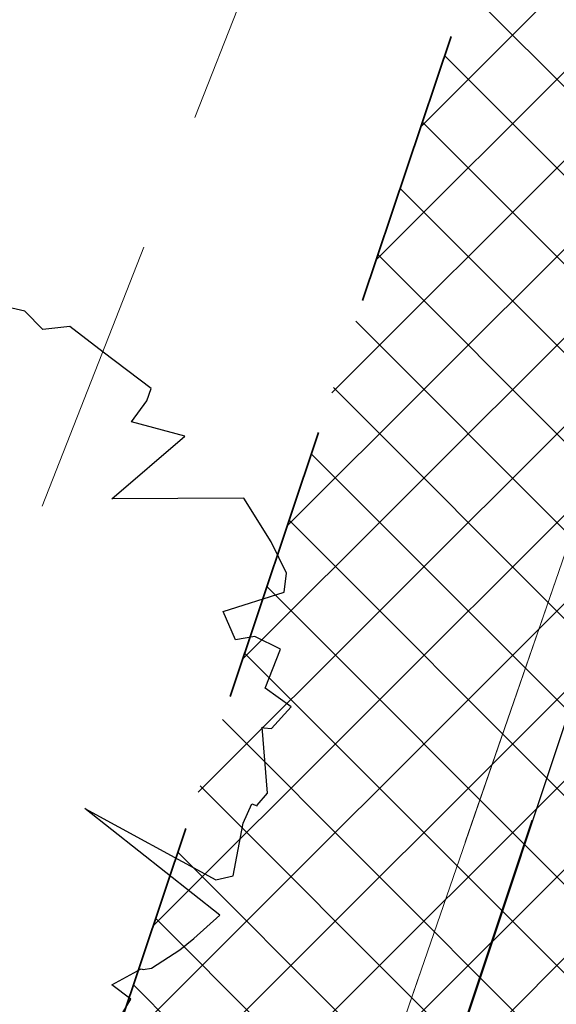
# Model space of a CAD drawing. Header units: metres. Extents: x 6599594 to 6600699, y 5687867 to 5691114.
# Tile 172 of 256: x 6599943.85 to 6599945.77, y 5688859.65 to 5688863.19. Entities that reach past the tile are written whole.
import ezdxf

# ---------------------------------------------------------------- set-up
doc = ezdxf.new("R2010")
doc.units = ezdxf.units.M
doc.header["$MEASUREMENT"] = 0
for name, pattern in [('1', [0]), ('BUG', [1.5, 1, -0.5]), ('GUK', [2, 1.5, -0.5]), ('GUZ', [1, 0.5, -0.5]), ('L_0_04', [1.5, 1, -0.5])]:
    doc.linetypes.add(name, pattern=pattern)
for name, color, linetype, lineweight in [('_kolor chodnik', 50, '1', 5), ('_kolor jezdnia', 4, '1', 0), ('_kolor pobocze', 211, '1', 5), ('_kolor zjazdy kostka', 7, '1', 5), ('_kolor ścieżka @ 1', 10, '1', 0), ('_nasadzenia', 72, 'BUG', 30), ('_obrzeze', 10, 'BUG', 35), ('Dzialki', 130, '1', 30), ('Kontury', 252, 'GUK', 9), ('OT_Komunikacja', 7, 'CONTINUOUS', 0), ('OT_ZagospodarowanieTerenu', 7, 'CONTINUOUS', 0), ('Uzytki', 252, 'GUZ', 9)]:
    doc.layers.add(name, color=color, linetype=linetype, lineweight=lineweight)
doc.layers.add('RS-drzewa projektowane', color=7, linetype='CONTINUOUS')
pattern_1 = [(45, (0, 0), (-0.1414213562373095, 0.1414213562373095), []), (135, (0, 0), (-0.1414213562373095, -0.1414213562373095), [])]

# ---------------------------------------------------------------- blocks, each defined once
blk = doc.blocks.new('d2')
at = {"layer": '_nasadzenia'}
for p, q in [((-293018.6644100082, 28216.42572959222), (-293018.855843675, 28216.46941021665)), ((-293018.5676449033, 28216.32748790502), (-293018.6644100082, 28216.42572959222)), ((-293018.4212701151, 28216.34265583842), (-293018.5676449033, 28216.32748790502)), ((-293018.2402983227, 28216.20477988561), (-293018.4212701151, 28216.34265583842)), ((-293017.9817671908, 28216.00781423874), (-293018.2402983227, 28216.20477988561)), ((-293018.0050329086, 28215.93972023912), (-293017.9817671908, 28216.00781423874)), ((-293018.0871430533, 28215.82655175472), (-293018.0050329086, 28215.93972023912)), ((-293017.7984534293, 28215.74964162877), (-293018.0871430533, 28215.82655175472)), ((-293018.1938077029, 28215.40966504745), (-293017.7984534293, 28215.74964162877)), ((-293017.4792267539, 28215.41244162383), (-293018.1938077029, 28215.40966504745)), ((-293017.3314917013, 28215.17728852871), (-293017.4792267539, 28215.41244162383)), ((-293017.2482667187, 28215.00762989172), (-293017.3314917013, 28215.17728852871)), ((-293017.262052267, 28214.90370684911), (-293017.2482667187, 28215.00762989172)), ((-293017.5911168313, 28214.7988722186), (-293017.262052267, 28214.90370684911)), ((-293017.5240193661, 28214.64558719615), (-293017.5911168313, 28214.7988722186)), ((-293017.4198706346, 28214.66431921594), (-293017.5240193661, 28214.64558719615)), ((-293017.2806340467, 28214.59501953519), (-293017.4198706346, 28214.66431921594)), ((-293017.3634804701, 28214.38433277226), (-293017.2806340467, 28214.59501953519)), ((-293017.2244893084, 28214.28252699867), (-293017.3634804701, 28214.38433277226)), ((-293017.3293743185, 28214.16627670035), (-293017.2244893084, 28214.28252699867)), ((-293017.3515251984, 28213.81535557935), (-293017.3813259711, 28214.17316373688)), ((-293017.3813259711, 28214.17316373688), (-293017.3716003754, 28214.16984078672)), ((-293017.3716003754, 28214.16984078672), (-293017.3293743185, 28214.16627670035)), ((-293017.4071456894, 28213.74987151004), (-293017.3515251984, 28213.81535557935)), ((-293017.4827541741, 28213.65378966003), (-293017.4364681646, 28213.75747156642)), ((-293017.4364681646, 28213.75747156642), (-293017.4072913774, 28213.74750271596)), ((-293018.340181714, 28213.73353405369), (-293017.6313377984, 28213.34606689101)), ((-293017.6100354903, 28213.15411214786), (-293018.340181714, 28213.73353405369)), ((-293017.5369146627, 28213.36812186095), (-293017.4827541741, 28213.65378966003)), ((-293017.6313377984, 28213.34606689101), (-293017.5369146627, 28213.36812186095)), ((-293017.7507446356, 28213.02837527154), (-293017.6100354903, 28213.15411214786)), ((-293017.8259620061, 28212.96716830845), (-293017.7507446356, 28213.02837527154)), ((-293017.9794749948, 28212.86753276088), (-293017.8259620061, 28212.96716830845)), ((-293018.1946652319, 28212.7781072), (-293018.0347503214, 28212.86469208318)), ((-293018.0347503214, 28212.86469208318), (-293018.0250247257, 28212.86136913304)), ((-293018.0250247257, 28212.86136913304), (-293017.9794749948, 28212.86753276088)), ((-293018.0912527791, 28212.69932094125), (-293018.1946652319, 28212.7781072)), ((-293018.1899812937, 28212.53751388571), (-293018.0912527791, 28212.69932094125))]:
    blk.add_line(p, q, dxfattribs=at)

msp = doc.modelspace()

# ---------------------------------------------------------------- hatches: boundary and pattern name
at = {"layer": '_kolor chodnik'}
h = msp.add_hatch(dxfattribs=at)
h.set_pattern_fill('ANSI37', color=256, scale=1.6)
h.set_pattern_definition(pattern_1)
h.paths.add_polyline_path([(6599849.938171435, 5688542.085872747), (6599852.232147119, 5688548.938742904), (6599853.573135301, 5688548.489851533), (6599853.827082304, 5688549.248475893), (6599851.793849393, 5688549.929093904), (6599849.895278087, 5688548.982823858), (6599847.823506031, 5688542.793750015)])
edge = h.paths.add_edge_path()
edge.add_line((6600018.106075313, 5689087.454911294), (6600022.42781917, 5689091.229234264))
edge.add_line((6600022.42781917, 5689091.229234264), (6600020.233254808, 5689093.742094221))
edge.add_line((6600020.233254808, 5689093.742094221), (6600017.159471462, 5689091.057656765))
edge.add_arc((6600023.275194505, 5689085.385140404), 8.34143334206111, 137.1531558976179, 148.8016577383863)
edge.add_line((6600016.140105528, 5689089.706021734), (6600018.106075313, 5689087.454911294))
h.paths.add_polyline_path([(6600038.501784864, 5689187.59229436), (6600037.906968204, 5689187.700586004), (6600037.638296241, 5689186.224843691), (6600038.240083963, 5689186.115282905)])
h.paths.add_polyline_path([(6600069.098302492, 5689360.276020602), (6600068.321239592, 5689360.413462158), (6600068.064048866, 5689358.936495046), (6600068.836639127, 5689358.799546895)])
h.paths.add_polyline_path([(6600082.393785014, 5689362.950258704), (6600082.941124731, 5689366.103121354), (6600081.481377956, 5689366.361351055), (6600080.923159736, 5689363.210828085)])
h.paths.add_polyline_path([(6600074.022236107, 5689388.065861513), (6600072.983907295, 5689388.249860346), (6600072.723374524, 5689386.772538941), (6600073.760538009, 5689386.588865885)])
h.paths.add_polyline_path([(6600105.602402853, 5689486.45426531), (6600106.738797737, 5689489.760539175), (6600105.28818975, 5689490.281952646), (6600104.132785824, 5689486.965912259)])
h.paths.add_polyline_path([(6600132.519778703, 5689678.737346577), (6600131.636986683, 5689678.922259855), (6600131.330470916, 5689677.453953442), (6600132.212256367, 5689677.269208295)])
h.paths.add_polyline_path([(6600156.649397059, 5689798.7449027), (6600156.48800471, 5689797.95886096), (6600157.450195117, 5689797.757316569), (6600157.615023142, 5689798.542205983)])
h.paths.add_polyline_path([(6600189.055358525, 5689948.643107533), (6600187.902868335, 5689948.884512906), (6600187.600024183, 5689947.417400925), (6600188.748131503, 5689947.176379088)])
edge = h.paths.add_edge_path()
edge.add_line((6600204.459383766, 5690032.969035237), (6600204.153258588, 5690031.227801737))
edge.add_arc((6600202.328347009, 5690027.299936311), 4.331100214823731, 41.853001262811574, 65.08011546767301, ccw=False)
edge.add_arc((6600032.903931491, 5690051.979071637), 174.020003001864, 352.8070218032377, 353.495463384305)
edge.add_arc((6600202.372679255, 5690027.343587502), 5.999999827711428, 55.12102442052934, 69.64815978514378)
edge = h.paths.add_edge_path()
edge.add_line((6600205.046027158, 5690040.265402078), (6600204.972740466, 5690038.483452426))
edge.add_arc((6600203.986269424, 5690044.401803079), 5.999999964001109, 279.4630688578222, 294.9140560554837)
edge.add_line((6600206.513819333, 5690038.960158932), (6600206.607027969, 5690041.030672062))
edge.add_arc((6600203.986269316, 5690044.401803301), 4.270000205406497, 284.3702444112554, 307.86193139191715, ccw=False)
edge = h.paths.add_edge_path()
edge.add_arc((6600203.547470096, 5690044.558759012), 6.446878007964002, 324.43500910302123, 356.20133685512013, ccw=False)
edge.add_arc((6600203.986269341, 5690044.401803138), 6.000000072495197, 323.2169970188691, 357.4193489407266)
h.paths.add_polyline_path([(6600208.910055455, 5690121.713696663), (6600208.146285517, 5690121.748120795), (6600207.125602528, 5690121.794124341), (6600209.971605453, 5690121.665851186)])
edge = h.paths.add_edge_path()
edge.add_line((6600238.769818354, 5690481.648294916), (6600240.338176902, 5690490.87374652))
edge.add_line((6600240.338176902, 5690490.87374652), (6600241.251295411, 5690510.829461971))
edge.add_line((6600241.251295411, 5690510.829461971), (6600239.524022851, 5690510.928942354))
edge.add_line((6600239.524022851, 5690510.928942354), (6600238.633343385, 5690491.167757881))
edge.add_line((6600238.633343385, 5690491.167757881), (6600234.579716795, 5690467.661262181))
edge.add_line((6600234.579716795, 5690467.661262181), (6600234.449796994, 5690464.966873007))
edge.add_arc((6600242.443669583, 5690464.607462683), 8.001948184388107, 177.4256737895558, 268.2543056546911)
edge.add_line((6600242.199903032, 5690456.609228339), (6600242.216657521, 5690457.359274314))
edge.add_line((6600242.216657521, 5690457.359274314), (6600242.305257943, 5690458.836738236))
edge.add_arc((6600242.444504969, 5690464.607952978), 5.772894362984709, 177.0298084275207, 268.6178439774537, ccw=False)
edge.add_line((6600236.679365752, 5690464.907083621), (6600236.951876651, 5690470.95443634))
edge.add_line((6600236.951876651, 5690470.95443634), (6600238.15078669, 5690478.210832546))
edge.add_line((6600238.15078669, 5690478.210832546), (6600238.769818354, 5690481.648294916))
h.paths.add_polyline_path([(6600238.769818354, 5690481.648294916), (6600238.15078669, 5690478.210832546), (6600239.670056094, 5690477.930590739), (6600240.266710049, 5690481.376366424)])
edge = h.paths.add_edge_path()
edge.add_line((6600223.366500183, 5690460.339976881), (6600223.278629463, 5690457.997544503))
edge.add_arc((6600220.967166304, 5690465.656339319), 7.999999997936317, 286.7940807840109, 300.2738222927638)
edge.add_line((6600225.000231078, 5690458.747331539), (6600225.240084, 5690461.623695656))
edge.add_arc((6600221.105749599, 5690465.648640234), 5.76999998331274, 293.06724424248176, 315.7681070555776, ccw=False)
edge = h.paths.add_edge_path()
edge.add_arc((6600220.025145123, 5690444.676291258), 5.770000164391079, 37.996647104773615, 59.94382588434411, ccw=False)
edge.add_line((6600224.572175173, 5690448.22839199), (6600224.817793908, 5690451.081798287))
edge.add_arc((6600220.025145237, 5690444.676291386), 7.999999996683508, 53.19588653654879, 68.15166733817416)
edge.add_line((6600223.00235276, 5690452.101669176), (6600222.91504296, 5690449.670427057))
edge = h.paths.add_edge_path()
edge.add_arc((6600221.105749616, 5690465.648640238), 7.999999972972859, 328.0222308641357, 357.0132597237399)
edge.add_line((6600229.094882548, 5690465.23180147), (6600229.218816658, 5690467.593604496))
edge.add_line((6600229.218816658, 5690467.593604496), (6600228.218919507, 5690467.645774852))
edge.add_line((6600228.218919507, 5690467.645774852), (6600227.891778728, 5690461.411918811))
h.paths.add_polyline_path([(6600200.980142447, 5690012.236744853), (6600202.317278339, 5690011.956662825), (6600202.522293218, 5690012.935421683), (6600201.182321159, 5690013.216097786)])
h.paths.add_polyline_path([(6600196.457878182, 5689983.98337835), (6600195.202332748, 5689984.246370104), (6600194.899091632, 5689982.777335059), (6600196.150355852, 5689982.515240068)])
edge = h.paths.add_edge_path()
edge.add_line((6600112.305909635, 5689517.991018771), (6600112.691041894, 5689519.807934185))
edge.add_line((6600112.691041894, 5689519.807934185), (6600113.245521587, 5689522.423769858))
edge.add_line((6600113.245521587, 5689522.423769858), (6600111.553124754, 5689522.782507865))
edge.add_line((6600111.553124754, 5689522.782507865), (6600107.405864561, 5689503.21722655))
edge.add_line((6600107.405864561, 5689503.21722655), (6600099.494506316, 5689480.361667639))
edge.add_line((6600099.494506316, 5689480.361667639), (6600099.182814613, 5689478.891218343))
edge.add_arc((6600107.008997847, 5689477.232359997), 8.000059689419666, 168.0325629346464, 257.7529108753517)
edge.add_line((6600105.311960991, 5689469.414366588), (6600105.784990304, 5689471.593619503))
edge.add_arc((6600107.008927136, 5689477.232314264), 5.769999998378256, 168.0321375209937, 257.7533362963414, ccw=False)
edge.add_line((6600101.364343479, 5689478.42879883), (6600101.647245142, 5689479.76342708))
edge.add_line((6600101.647245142, 5689479.76342708), (6600104.132785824, 5689486.965912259))
edge.add_line((6600104.132785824, 5689486.965912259), (6600105.28818975, 5689490.281952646))
edge.add_line((6600105.28818975, 5689490.281952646), (6600108.240043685, 5689498.809726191))
edge.add_line((6600108.240043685, 5689498.809726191), (6600112.305909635, 5689517.991018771))
h.paths.add_polyline_path([(6600136.009573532, 5689645.499114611), (6600138.333647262, 5689645.012304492), (6600138.661671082, 5689646.578318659), (6600134.869459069, 5689647.372651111)])
at = {"layer": '_kolor jezdnia'}
h = msp.add_hatch(dxfattribs=at)
h.set_pattern_fill('ANSI37', color=4, scale=3.5)
h.set_pattern_definition([(45, (0, 0), (-0.3093592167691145, 0.3093592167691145), []), (135, (0, 0), (-0.3093592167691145, -0.3093592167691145), [])])
edge = h.paths.add_edge_path()
edge.add_line((6599833.066047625, 5688539.933393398), (6599850.649511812, 5688527.983462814))
edge.add_arc((6599857.337592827, 5688536.653968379), 10.95025544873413, 169.5012687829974, 232.3548431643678, ccw=False)
edge.add_arc((6599858.085851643, 5688536.618142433), 11.69295282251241, 162.2507788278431, 169.9967502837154, ccw=False)
edge.add_line((6599846.949484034, 5688540.182754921), (6599847.823506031, 5688542.793750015))
edge.add_line((6599847.823506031, 5688542.793750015), (6599849.895278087, 5688548.982823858))
edge.add_line((6599849.895278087, 5688548.982823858), (6599852.434748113, 5688556.56906746))
edge.add_line((6599852.434748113, 5688556.56906746), (6599928.48625871, 5688783.760284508))
edge.add_line((6599928.48625871, 5688783.760284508), (6599931.025728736, 5688791.34652811))
edge.add_line((6599931.025728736, 5688791.34652811), (6599996.657773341, 5688987.411326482))
edge.add_line((6599996.657773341, 5688987.411326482), (6599999.197243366, 5688994.997570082))
edge.add_line((6599999.197243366, 5688994.997570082), (6600021.930100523, 5689062.908193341))
edge.add_line((6600021.930100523, 5689062.908193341), (6600017.620224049, 5689067.371531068))
edge.add_line((6600017.620224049, 5689067.371531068), (6600016.714558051, 5689064.654078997))
edge.add_line((6600016.714558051, 5689064.654078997), (6600012.423620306, 5689051.835617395))
edge.add_line((6600012.423620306, 5689051.835617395), (6600009.884150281, 5689044.249373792))
edge.add_line((6600009.884150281, 5689044.249373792), (6599977.53516164, 5688947.612159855))
edge.add_line((6599977.53516164, 5688947.612159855), (6599974.995691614, 5688940.025916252))
edge.add_line((6599974.995691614, 5688940.025916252), (6599942.096912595, 5688841.746295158))
edge.add_line((6599942.096912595, 5688841.746295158), (6599939.557442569, 5688834.160051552))
edge.add_line((6599939.557442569, 5688834.160051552), (6599882.679288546, 5688664.246042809))
edge.add_line((6599882.679288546, 5688664.246042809), (6599880.139818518, 5688656.659799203))
edge.add_line((6599880.139818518, 5688656.659799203), (6599852.46454386, 5688573.984527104))
edge.add_line((6599852.46454386, 5688573.984527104), (6599842.470137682, 5688544.127903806))
edge.add_arc((6599835.706422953, 5688546.652910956), 7.219660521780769, 248.5480913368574, 339.52856074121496, ccw=False)
h.paths.add_polyline_path([(6600044.653202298, 5689172.271628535), (6600046.276244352, 5689181.431901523), (6600047.759199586, 5689189.801539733), (6600051.0603021, 5689208.432603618), (6600052.368792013, 5689215.817578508), (6600054.808584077, 5689229.587499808), (6600056.11707399, 5689236.972474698), (6600057.346666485, 5689243.912161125), (6600058.655146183, 5689251.297078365), (6600058.831439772, 5689252.292060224), (6600060.098987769, 5689259.445963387), (6600060.139929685, 5689259.677035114), (6600061.407468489, 5689266.830886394), (6600072.329030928, 5689328.470998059), (6600073.637511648, 5689335.855921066), (6600077.337304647, 5689356.73715072), (6600078.820259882, 5689365.106788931), (6600081.142794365, 5689378.214921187), (6600082.538516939, 5689386.092227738), (6600095.187867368, 5689457.483787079), (6600091.082877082, 5689465.8405575), (6600089.043088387, 5689454.328211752), (6600087.870641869, 5689447.711051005), (6600087.560133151, 5689445.958573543), (6600086.562151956, 5689440.326076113), (6600082.433200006, 5689417.022719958), (6600080.95024477, 5689408.65308175), (6600077.202698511, 5689387.502337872), (6600075.719743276, 5689379.132699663), (6600073.469199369, 5689366.430874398), (6600071.986244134, 5689358.061236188), (6600069.98686466, 5689346.776955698), (6600068.591142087, 5689338.899649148), (6600065.559290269, 5689321.78820693), (6600064.163567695, 5689313.910900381), (6600059.719426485, 5689288.828650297), (6600058.323703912, 5689280.951343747), (6600057.563846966, 5689276.662793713), (6600056.168124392, 5689268.785487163), (6600054.804920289, 5689261.091711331), (6600053.409197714, 5689253.21440478), (6600053.264817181, 5689252.399536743), (6600051.869094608, 5689244.522230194), (6600051.183555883, 5689240.653124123), (6600049.787833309, 5689232.775817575), (6600046.593849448, 5689214.749319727), (6600045.198126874, 5689206.872013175), (6600044.41754409, 5689202.466488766), (6600042.934588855, 5689194.096850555), (6600036.429952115, 5689157.38538759), (6600034.946996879, 5689149.01574938), (6600030.579776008, 5689124.367629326), (6600027.529365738, 5689107.151445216), (6600024.895072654, 5689094.014582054), (6600030.583685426, 5689094.264316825), (6600032.945013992, 5689106.191885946), (6600043.170247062, 5689163.901990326)])
edge = h.paths.add_edge_path()
edge.add_line((6600111.106812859, 5689535.144351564), (6600111.256844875, 5689535.85214863))
edge.add_line((6600111.256844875, 5689535.85214863), (6600112.915748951, 5689543.678261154))
edge.add_line((6600112.915748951, 5689543.678261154), (6600117.304772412, 5689564.384094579))
edge.add_line((6600117.304772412, 5689564.384094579), (6600119.067357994, 5689572.699339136))
edge.add_line((6600119.067357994, 5689572.699339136), (6600120.087667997, 5689577.512794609))
edge.add_line((6600120.087667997, 5689577.512794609), (6600121.642890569, 5689584.849775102))
edge.add_line((6600121.642890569, 5689584.849775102), (6600128.436769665, 5689616.900852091))
edge.add_line((6600128.436769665, 5689616.900852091), (6600129.991992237, 5689624.237832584))
edge.add_line((6600129.991992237, 5689624.237832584), (6600132.660554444, 5689636.827148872))
edge.add_line((6600132.660554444, 5689636.827148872), (6600133.208838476, 5689639.444704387))
edge.add_line((6600133.208838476, 5689639.444704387), (6600134.848957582, 5689647.274775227))
edge.add_line((6600134.848957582, 5689647.274775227), (6600138.97649476, 5689666.979995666))
edge.add_line((6600138.97649476, 5689666.979995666), (6600140.51410642, 5689674.320687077))
edge.add_line((6600140.51410642, 5689674.320687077), (6600145.209128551, 5689696.735129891))
edge.add_line((6600145.209128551, 5689696.735129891), (6600146.746740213, 5689704.075821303))
edge.add_line((6600146.746740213, 5689704.075821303), (6600151.462308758, 5689726.588354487))
edge.add_line((6600151.462308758, 5689726.588354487), (6600152.999920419, 5689733.929045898))
edge.add_line((6600152.999920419, 5689733.929045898), (6600155.244070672, 5689744.642813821))
edge.add_line((6600155.244070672, 5689744.642813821), (6600156.781682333, 5689751.983505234))
edge.add_line((6600156.781682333, 5689751.983505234), (6600161.635515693, 5689775.156126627))
edge.add_line((6600161.635515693, 5689775.156126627), (6600163.378142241, 5689783.475576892))
edge.add_line((6600163.378142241, 5689783.475576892), (6600163.850769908, 5689785.731942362))
edge.add_line((6600163.850769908, 5689785.731942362), (6600167.028500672, 5689800.902704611))
edge.add_line((6600167.028500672, 5689800.902704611), (6600179.49088801, 5689860.399222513))
edge.add_line((6600179.49088801, 5689860.399222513), (6600181.233514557, 5689868.718672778))
edge.add_line((6600181.233514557, 5689868.718672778), (6600181.84713393, 5689871.648144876))
edge.add_line((6600181.84713393, 5689871.648144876), (6600183.384745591, 5689878.988836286))
edge.add_line((6600183.384745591, 5689878.988836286), (6600184.935818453, 5689886.393792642))
edge.add_line((6600184.935818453, 5689886.393792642), (6600186.575937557, 5689894.223863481))
edge.add_line((6600186.575937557, 5689894.223863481), (6600194.05133812, 5689929.912074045))
edge.add_line((6600194.05133812, 5689929.912074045), (6600195.691457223, 5689937.742144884))
edge.add_line((6600195.691457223, 5689937.742144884), (6600202.915799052, 5689972.231779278))
edge.add_line((6600202.915799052, 5689972.231779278), (6600204.555918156, 5689980.061850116))
edge.add_line((6600204.555918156, 5689980.061850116), (6600206.062781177, 5689987.255744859))
edge.add_line((6600206.062781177, 5689987.255744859), (6600207.702900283, 5689995.085815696))
edge.add_line((6600207.702900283, 5689995.085815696), (6600210.232559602, 5690007.162628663))
edge.add_line((6600210.232559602, 5690007.162628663), (6600211.694938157, 5690014.144150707))
edge.add_arc((6600028.177652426, 5690052.584442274), 187.5000004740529, 348.1696294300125, 357.4195276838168)
edge.add_line((6600215.487522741, 5690044.142720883), (6600208.310270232, 5690026.480446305))
edge.add_arc((6600032.903933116, 5690051.97907145), 177.2500013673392, 348.1696294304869, 351.7289130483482, ccw=False)
edge.add_line((6600206.38894146, 5690015.640182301), (6600205.966941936, 5690013.625519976))
edge.add_line((6600205.966941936, 5690013.625519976), (6600204.326822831, 5690005.795449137))
edge.add_line((6600204.326822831, 5690005.795449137), (6600197.076961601, 5689971.183982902))
edge.add_line((6600197.076961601, 5689971.183982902), (6600195.334335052, 5689962.864532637))
edge.add_line((6600195.334335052, 5689962.864532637), (6600193.44722506, 5689953.855305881))
edge.add_line((6600193.44722506, 5689953.855305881), (6600191.909227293, 5689946.512771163))
edge.add_line((6600191.909227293, 5689946.512771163), (6600185.496844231, 5689915.899498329))
edge.add_line((6600185.496844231, 5689915.899498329), (6600183.856521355, 5689908.068454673))
edge.add_line((6600183.856521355, 5689908.068454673), (6600182.066605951, 5689899.523243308))
edge.add_line((6600182.066605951, 5689899.523243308), (6600180.32407057, 5689891.204228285))
edge.add_line((6600180.32407057, 5689891.204228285), (6600174.320344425, 5689862.541919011))
edge.add_line((6600174.320344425, 5689862.541919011), (6600172.577809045, 5689854.222903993))
edge.add_line((6600172.577809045, 5689854.222903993), (6600163.663810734, 5689811.666703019))
edge.add_line((6600163.663810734, 5689811.666703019), (6600162.023782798, 5689803.837067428))
edge.add_line((6600162.023782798, 5689803.837067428), (6600160.924220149, 5689798.587659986))
edge.add_line((6600160.924220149, 5689798.587659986), (6600159.279208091, 5689790.734229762))
edge.add_line((6600159.279208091, 5689790.734229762), (6600157.107250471, 5689780.365115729))
edge.add_line((6600157.107250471, 5689780.365115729), (6600155.462238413, 5689772.511685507))
edge.add_line((6600155.462238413, 5689772.511685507), (6600153.380318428, 5689762.572418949))
edge.add_line((6600153.380318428, 5689762.572418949), (6600151.735124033, 5689754.718118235))
edge.add_line((6600151.735124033, 5689754.718118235), (6600148.586504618, 5689739.686336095))
edge.add_line((6600148.586504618, 5689739.686336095), (6600146.885007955, 5689731.563243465))
edge.add_line((6600146.885007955, 5689731.563243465), (6600141.75088822, 5689707.052510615))
edge.add_line((6600141.75088822, 5689707.052510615), (6600140.110896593, 5689699.223048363))
edge.add_line((6600140.110896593, 5689699.223048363), (6600133.483561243, 5689667.583574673))
edge.add_line((6600133.483561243, 5689667.583574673), (6600131.860394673, 5689659.834436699))
edge.add_line((6600131.860394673, 5689659.834436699), (6600131.740984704, 5689659.26436315))
edge.add_line((6600131.740984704, 5689659.26436315), (6600130.117814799, 5689651.515209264))
edge.add_line((6600130.117814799, 5689651.515209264), (6600127.27873359, 5689637.961189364))
edge.add_line((6600127.27873359, 5689637.961189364), (6600126.924568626, 5689636.290366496))
edge.add_line((6600126.924568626, 5689636.290366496), (6600125.166244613, 5689627.995226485))
edge.add_line((6600125.166244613, 5689627.995226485), (6600118.009503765, 5689594.232298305))
edge.add_line((6600118.009503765, 5689594.232298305), (6600116.25117975, 5689585.937158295))
edge.add_line((6600116.25117975, 5689585.937158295), (6600113.665314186, 5689573.737975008))
edge.add_line((6600113.665314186, 5689573.737975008), (6600111.898534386, 5689565.402943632))
edge.add_line((6600111.898534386, 5689565.402943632), (6600104.889982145, 5689532.339115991))
edge.add_line((6600104.889982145, 5689532.339115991), (6600103.22663594, 5689524.492047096))
edge.add_line((6600103.22663594, 5689524.492047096), (6600096.623876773, 5689493.342605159))
edge.add_line((6600096.623876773, 5689493.342605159), (6600094.968986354, 5689485.535427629))
edge.add_line((6600094.968986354, 5689485.535427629), (6600094.300101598, 5689482.379870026))
edge.add_line((6600094.300101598, 5689482.379870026), (6600099.182814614, 5689478.891218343))
edge.add_line((6600099.182814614, 5689478.891218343), (6600099.494506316, 5689480.361667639))
edge.add_line((6600099.494506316, 5689480.361667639), (6600111.106812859, 5689535.144351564))
edge = h.paths.add_edge_path()
edge.add_arc((6600239.213891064, 5690851.400367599), 10.00000000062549, -2.8342403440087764, 76.13703556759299, ccw=False)
edge.add_line((6600249.201658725, 5690850.905901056), (6600249.082723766, 5690848.503524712))
edge.add_line((6600249.082723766, 5690848.503524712), (6600247.016487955, 5690806.767468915))
edge.add_line((6600247.016487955, 5690806.767468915), (6600246.092398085, 5690789.152178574))
edge.add_line((6600246.092398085, 5690789.152178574), (6600233.768116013, 5690572.015170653))
edge.add_line((6600233.768116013, 5690572.015170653), (6600228.959056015, 5690465.296202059))
edge.add_line((6600228.959056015, 5690465.296202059), (6600234.588724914, 5690465.017134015))
edge.add_line((6600234.588724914, 5690465.017134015), (6600239.262540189, 5690571.767576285))
edge.add_line((6600239.262540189, 5690571.767576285), (6600252.50503885, 5690806.400146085))
edge.add_line((6600252.50503885, 5690806.400146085), (6600254.569211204, 5690848.094521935))
edge.add_arc((6600262.559425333, 5690847.6989487), 7.999999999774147, 76.13703557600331, 177.1657596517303, ccw=False)
edge.add_line((6600264.476229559, 5690855.465921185), (6600241.609896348, 5690861.109083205))
edge = h.paths.add_edge_path()
edge.add_line((6600250.031475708, 5690451.625307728), (6600250.231741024, 5690455.772579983))
edge.add_line((6600250.231741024, 5690455.772579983), (6600246.257763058, 5690456.417303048))
edge.add_line((6600246.257763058, 5690456.417303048), (6600242.171761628, 5690456.61060902))
edge.add_arc((6600242.563100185, 5690464.586983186), 7.985968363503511, 176.9123644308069, 267.1911945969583, ccw=False)
edge.add_line((6600234.588724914, 5690465.017134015), (6600228.959056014, 5690465.296202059))
edge.add_arc((6600220.965133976, 5690465.657286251), 8.002072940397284, 267.8289300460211, 357.413716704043, ccw=False)
edge.add_line((6600220.661989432, 5690457.660957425), (6600212.406915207, 5690458.119572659))
edge.add_line((6600212.406915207, 5690458.119572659), (6600208.431872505, 5690457.817501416))
edge.add_line((6600208.431872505, 5690457.817501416), (6600208.233912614, 5690454.548331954))
edge.add_line((6600208.233912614, 5690454.548331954), (6600212.129565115, 5690453.127270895))
edge.add_line((6600212.129565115, 5690453.127270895), (6600218.640548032, 5690452.76554962))
edge.add_line((6600218.640548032, 5690452.76554962), (6600216.486747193, 5690452.885205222))
edge.add_line((6600216.486747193, 5690452.885205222), (6600220.468905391, 5690452.663974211))
edge.add_arc((6600220.025145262, 5690444.676291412), 7.99999997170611, -0.3386579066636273, 86.8201700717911, ccw=False)
edge.add_line((6600228.025005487, 5690444.629006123), (6600227.803602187, 5690439.649256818))
edge.add_line((6600227.803602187, 5690439.649256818), (6600226.885525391, 5690435.936828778))
edge.add_line((6600226.885525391, 5690435.936828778), (6600225.534849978, 5690405.967249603))
edge.add_line((6600225.534849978, 5690405.967249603), (6600226.115199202, 5690402.187514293))
edge.add_line((6600226.115199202, 5690402.187514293), (6600213.445139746, 5690121.008786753))
edge.add_line((6600213.445139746, 5690121.008786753), (6600213.352800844, 5690118.960058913))
edge.add_line((6600213.352800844, 5690118.960058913), (6600209.980184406, 5690044.131649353))
edge.add_arc((6600203.98626942, 5690044.401803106), 5.999999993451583, 257.4162346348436, 357.41934921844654, ccw=False)
edge.add_line((6600202.679069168, 5690038.545931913), (6600201.589735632, 5690033.666039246))
edge.add_line((6600201.589735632, 5690033.666039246), (6600203.67987942, 5690033.199458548))
edge.add_arc((6600202.372679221, 5690027.343587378), 5.999999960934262, -8.27108729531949, 77.41623506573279, ccw=False)
edge.add_line((6600208.310270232, 5690026.480446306), (6600215.487522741, 5690044.142720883))
edge.add_line((6600215.487522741, 5690044.142720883), (6600216.199687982, 5690059.9446614))
edge.add_line((6600216.199687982, 5690059.9446614), (6600216.537356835, 5690067.437056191))
edge.add_line((6600216.537356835, 5690067.437056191), (6600223.893528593, 5690230.66011469))
edge.add_line((6600223.893528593, 5690230.66011469), (6600224.231197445, 5690238.152509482))
edge.add_line((6600224.231197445, 5690238.152509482), (6600233.507835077, 5690443.987992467))
edge.add_arc((6600241.499722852, 5690443.627812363), 7.999999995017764, 87.29208981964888, 177.4195277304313, ccw=False)
edge.add_line((6600241.877677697, 5690451.618879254), (6600246.021541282, 5690451.422886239))
edge.add_line((6600246.021541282, 5690451.422886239), (6600246.427694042, 5690451.44338883))
edge.add_line((6600246.427694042, 5690451.44338883), (6600246.79397003, 5690451.461878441))
edge.add_line((6600246.79397003, 5690451.461878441), (6600250.031475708, 5690451.625307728))
edge = h.paths.add_edge_path()
edge.add_line((6600007.33756506, 5689086.20374581), (6600006.980466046, 5689080.740822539))
edge.add_line((6600006.980466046, 5689080.740822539), (6600007.229745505, 5689080.720859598))
edge.add_line((6600007.229745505, 5689080.720859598), (6600008.093335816, 5689080.601653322))
edge.add_line((6600008.093335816, 5689080.601653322), (6600008.702681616, 5689080.53831051))
edge.add_arc((6600008.140193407, 5689070.554142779), 9.999999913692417, -18.557800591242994, 86.77547804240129, ccw=False)
edge.add_line((6600017.620224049, 5689067.371531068), (6600021.930100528, 5689062.908193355))
edge.add_arc((6599734.83819726, 5689159.011261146), 302.7499967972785, 341.4922000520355, 343.8640860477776)
edge.add_arc((6600034.895369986, 5689072.315877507), 9.581213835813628, 98.63328270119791, 164.5273290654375, ccw=False)
edge.add_line((6600033.457137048, 5689081.788529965), (6600033.832640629, 5689081.798737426))
edge.add_line((6600033.832640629, 5689081.798737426), (6600034.422462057, 5689082.05700874))
edge.add_line((6600034.422462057, 5689082.05700874), (6600036.833623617, 5689082.139040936))
edge.add_line((6600036.833623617, 5689082.139040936), (6600036.730225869, 5689087.148851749))
edge.add_line((6600036.730225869, 5689087.148851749), (6600036.579860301, 5689087.134303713))
edge.add_arc((6600036.479565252, 5689093.136286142), 6.002820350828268, 169.1687651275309, 270.9573417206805, ccw=False)
edge.add_line((6600030.583685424, 5689094.264316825), (6600024.895072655, 5689094.014582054))
edge.add_arc((6600015.200558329, 5689096.162123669), 9.929528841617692, 271.0943432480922, 347.5094668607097, ccw=False)
edge.add_arc((6600014.909438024, 5689089.646776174), 3.446070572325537, 264.4236009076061, 278.0194998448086, ccw=False)
edge.add_line((6600014.574573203, 5689086.217014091), (6600014.299554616, 5689086.232508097))
edge.add_line((6600014.299554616, 5689086.232508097), (6600010.474232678, 5689086.448019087))
edge.add_line((6600010.474232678, 5689086.448019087), (6600007.33756506, 5689086.20374581))
edge = h.paths.add_edge_path()
edge.add_line((6600105.490725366, 5689463.953528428), (6600106.927559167, 5689464.047234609))
edge.add_line((6600106.927559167, 5689464.047234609), (6600107.835, 5689468.66))
edge.add_line((6600107.835, 5689468.66), (6600105.311960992, 5689469.414366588))
edge.add_arc((6600107.008997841, 5689477.232359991), 8.000059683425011, 168.0325628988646, 257.75291091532, ccw=False)
edge.add_line((6600099.182814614, 5689478.891218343), (6600094.300101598, 5689482.379870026))
edge.add_arc((6600586.245114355, 5689378.104238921), 502.8750369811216, 168.032376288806, 169.9522165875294)
edge.add_line((6600091.082877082, 5689465.8405575), (6600095.187867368, 5689457.483787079))
edge.add_arc((6600103.065173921, 5689456.088064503), 8.000000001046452, 77.7533362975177, 169.9524553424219, ccw=False)
edge.add_line((6600104.762140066, 5689463.906012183), (6600105.490725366, 5689463.953528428))
at = {"layer": '_kolor pobocze'}
h = msp.add_hatch(dxfattribs=at)
h.set_pattern_fill('ANSI37', color=256, scale=1.6)
h.set_pattern_definition(pattern_1)
edge = h.paths.add_edge_path()
edge.add_line((6600035.926965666, 5689101.569442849), (6600036.046865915, 5689102.311543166))
edge.add_arc((6600058.171848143, 5689233.778275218), 133.3154772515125, 259.4578941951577, 260.4470163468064, ccw=False)
edge.add_line((6600033.780707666, 5689102.713067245), (6600032.142559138, 5689101.847662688))
edge.add_arc((6599734.838175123, 5689159.011266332), 302.7500195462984, 347.6801154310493, 349.11639019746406, ccw=False)
edge.add_arc((6600036.478170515, 5689093.133441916), 6.000000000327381, 167.68011541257, 271.5571101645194)
edge.add_line((6600036.64121064, 5689087.1356575), (6600036.730491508, 5689087.137804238))
edge.add_line((6600036.730491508, 5689087.137804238), (6600036.712463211, 5689087.887583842))
edge.add_line((6600036.712463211, 5689087.887583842), (6600036.559840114, 5689087.884077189))
edge.add_arc((6600036.482532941, 5689093.14290691), 5.259397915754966, 170.6455005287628, 270.8422131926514, ccw=False)
edge.add_arc((6600545.796425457, 5688991.216220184), 524.6691769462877, 167.9170060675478, 168.7028219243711, ccw=False)
edge.add_line((6600032.751078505, 5689101.044345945), (6600034.011432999, 5689101.917298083))
edge.add_line((6600034.011432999, 5689101.917298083), (6600035.926965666, 5689101.569442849))
edge = h.paths.add_edge_path()
edge.add_line((6600002.828843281, 5688994.032881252), (6600003.066918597, 5688994.74409159))
edge.add_line((6600003.066918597, 5688994.74409159), (6600001.227880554, 5688995.359703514))
edge.add_line((6600001.227880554, 5688995.359703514), (6600000.55876659, 5688996.702196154))
edge.add_line((6600000.55876659, 5688996.702196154), (6600022.641310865, 5689062.67011804))
edge.add_arc((6599734.838193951, 5689159.011262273), 303.5000002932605, 341.4922000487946, 343.8640860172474)
edge.add_arc((6600035.267451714, 5689072.092773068), 9.250000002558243, 91.55711016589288, 163.8640860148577, ccw=False)
edge.add_line((6600035.016098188, 5689081.339357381), (6600036.868703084, 5689081.389717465))
edge.add_line((6600036.868703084, 5689081.389717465), (6600036.850674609, 5689082.139504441))
edge.add_line((6600036.850674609, 5689082.139504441), (6600034.99571817, 5689082.089080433))
edge.add_arc((6600035.267451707, 5689072.092773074), 9.999999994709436, 91.55711014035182, 163.8640860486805)
edge.add_arc((6599734.838192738, 5689159.011262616), 302.7500015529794, 341.4922000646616, 343.8640860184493, ccw=False)
edge.add_line((6600021.930100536, 5689062.908193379), (6599999.748942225, 5688996.645678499))
edge.add_line((6599999.748942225, 5688996.645678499), (6600000.695212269, 5688994.747107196))
edge.add_line((6600000.695212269, 5688994.747107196), (6600002.828843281, 5688994.032881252))
h.paths.add_polyline_path([(6599971.7492186, 5688907.297112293), (6599971.084233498, 5688908.631320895), (6599997.822068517, 5688988.526766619), (6599999.164561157, 5688989.195880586), (6600001.003599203, 5688988.580268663), (6600001.241674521, 5688989.291479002), (6599999.108043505, 5688990.005704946), (6599997.209472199, 5688989.059434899), (6599970.270280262, 5688908.583087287), (6599971.216550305, 5688906.684515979), (6599973.350181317, 5688905.970290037), (6599973.588256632, 5688906.681500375)])
h.paths.add_polyline_path([(6599932.504667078, 5688790.060553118), (6599931.835553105, 5688791.403045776), (6599968.343406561, 5688900.4641754), (6599969.685899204, 5688901.133289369), (6599971.524937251, 5688900.517677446), (6599971.763012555, 5688901.228887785), (6599969.629381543, 5688901.94311373), (6599967.730810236, 5688900.996843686), (6599931.025728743, 5688791.34652811), (6599931.971998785, 5688789.447956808), (6599934.105629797, 5688788.73373086), (6599934.343705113, 5688789.4449412)])
at = {"layer": '_kolor zjazdy kostka'}
h = msp.add_hatch(dxfattribs=at)
h.set_pattern_fill('ANSI37', color=256, scale=1.6)
h.set_pattern_definition(pattern_1)
h.paths.add_polyline_path([(6600244.137440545, 5690813.934732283), (6600242.369522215, 5690814.022127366), (6600242.097568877, 5690808.528921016), (6600243.865482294, 5690808.441426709)])
h.paths.add_polyline_path([(6600247.012128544, 5690806.679412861), (6600247.442736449, 5690815.377295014), (6600247.393289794, 5690814.378518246), (6600247.113277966, 5690808.722537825)])
h.paths.add_polyline_path([(6600242.297085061, 5690788.088808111), (6600240.958726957, 5690788.155683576), (6600240.648818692, 5690782.664569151), (6600241.987258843, 5690782.599147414)])
h.paths.add_polyline_path([(6600245.558275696, 5690780.919298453), (6600246.037231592, 5690789.405686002), (6600244.985820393, 5690788.453468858), (6600244.612601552, 5690781.981345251)])
h.paths.add_polyline_path([(6600241.348405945, 5690723.711515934), (6600242.272017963, 5690722.691689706), (6600242.749709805, 5690731.155680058), (6600241.698138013, 5690730.203317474), (6600241.472690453, 5690726.27550499)])
h.paths.add_polyline_path([(6600225.772794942, 5690394.589141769), (6600224.731429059, 5690393.637598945), (6600224.461246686, 5690387.644646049), (6600225.412923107, 5690386.603142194)])
h.paths.add_polyline_path([(6600223.012390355, 5690333.280720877), (6600223.372595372, 5690341.272607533), (6600222.32835346, 5690340.318436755), (6600222.058239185, 5690334.324941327)])
h.paths.add_polyline_path([(6600215.496388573, 5690166.390602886), (6600215.856593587, 5690174.382489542), (6600214.812834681, 5690173.428760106), (6600214.542018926, 5690167.435062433)])
h.paths.add_polyline_path([(6600212.446537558, 5690121.053392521), (6600213.399499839, 5690120.010473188), (6600213.788744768, 5690128.503024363), (6600212.745135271, 5690127.54943145)])
h.paths.add_polyline_path([(6600209.977420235, 5690121.665589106), (6600210.225142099, 5690127.162117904), (6600207.346107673, 5690127.291879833), (6600207.119593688, 5690121.794395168)])
h.paths.add_polyline_path([(6600207.950178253, 5690070.725854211), (6600204.880846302, 5690070.828947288), (6600204.643784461, 5690065.333808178), (6600207.702521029, 5690065.204598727)])
h.paths.add_polyline_path([(6600200.981479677, 5690012.236464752), (6600199.969248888, 5690007.339980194), (6600201.282587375, 5690007.064882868), (6600202.31726072, 5690011.956666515)])
h.paths.add_polyline_path([(6600193.613960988, 5689970.406358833), (6600192.398010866, 5689970.660657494), (6600191.286205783, 5689965.274578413), (6600192.486379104, 5689965.023185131)])
h.paths.add_polyline_path([(6600189.061271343, 5689948.671423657), (6600189.98413328, 5689953.050774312), (6600188.818902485, 5689953.32186217), (6600187.908781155, 5689948.91282903)])
h.paths.add_polyline_path([(6600180.976201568, 5689915.317449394), (6600179.952861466, 5689910.421322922), (6600181.008474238, 5689910.200199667), (6600182.033843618, 5689915.09540201)])
h.paths.add_polyline_path([(6600176.508279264, 5689893.538690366), (6600177.476023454, 5689893.335973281), (6600178.603605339, 5689898.719146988), (6600177.636002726, 5689898.922290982)])
h.paths.add_polyline_path([(6600179.28182965, 5689859.401159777), (6600180.522246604, 5689860.211927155), (6600181.057490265, 5689860.561775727), (6600183.598022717, 5689860.029600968), (6600184.726606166, 5689865.412570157), (6600182.186324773, 5689865.943033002), (6600181.604764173, 5689866.832779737), (6600181.024456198, 5689867.720610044)])
h.paths.add_polyline_path([(6600160.200810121, 5689810.862606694), (6600159.232772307, 5689811.065842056), (6600158.207991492, 5689806.171529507), (6600159.175735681, 5689805.968812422)])
h.paths.add_polyline_path([(6600156.49391753, 5689797.987177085), (6600155.463416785, 5689793.068691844), (6600156.431160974, 5689792.865974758), (6600157.461419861, 5689797.784520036)])
edge = h.paths.add_edge_path()
edge.add_arc((6600173.111981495, 5689800.679690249), 5.999999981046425, 204.673115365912, 239.5411154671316, ccw=False)
edge.add_arc((6600173.162096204, 5689800.685330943), 6.047914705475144, 168.3203586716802, 204.5234866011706, ccw=False)
edge.add_line((6600167.239404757, 5689801.9096668), (6600163.651667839, 5689784.781499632))
edge.add_arc((6600169.524220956, 5689783.551410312), 5.999999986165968, 139.2146049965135, 168.1696294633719, ccw=False)
edge.add_arc((6600169.524220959, 5689783.551410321), 5.999999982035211, 96.80962310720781, 139.2146050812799, ccw=False)
edge.add_line((6600168.812796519, 5689789.509083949), (6600170.070461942, 5689795.507731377))
h.paths.add_polyline_path([(6600163.526364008, 5689776.866746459), (6600166.051243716, 5689776.337874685), (6600167.179826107, 5689781.720838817), (6600164.653945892, 5689782.249920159), (6600163.941148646, 5689783.340449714), (6600163.493329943, 5689784.025580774), (6600161.750703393, 5689775.706130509), (6600162.438017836, 5689776.155376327)])
h.paths.add_polyline_path([(6600152.614191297, 5689774.643430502), (6600153.639138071, 5689779.536616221), (6600152.646757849, 5689779.744928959), (6600151.646447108, 5689774.846147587)])
h.paths.add_polyline_path([(6600150.121074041, 5689767.466820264), (6600148.177624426, 5689758.16795459), (6600149.115997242, 5689757.971390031), (6600151.066362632, 5689767.268392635)])
h.paths.add_polyline_path([(6600142.970741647, 5689739.332500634), (6600141.888449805, 5689734.142420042), (6600144.036614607, 5689733.695518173), (6600145.123068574, 5689738.882330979)])
h.paths.add_polyline_path([(6600136.256357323, 5689701.052153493), (6600137.154085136, 5689700.864096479), (6600138.287960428, 5689706.274871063), (6600137.386492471, 5689706.464182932)])
h.paths.add_polyline_path([(6600130.081494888, 5689667.099389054), (6600129.212847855, 5689667.281639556), (6600128.083282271, 5689661.898895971), (6600128.953953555, 5689661.716447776)])
h.paths.add_polyline_path([(6600128.397394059, 5689659.030340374), (6600127.554144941, 5689659.207226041), (6600126.49340855, 5689653.810049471), (6600127.269860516, 5689653.647397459)])
h.paths.add_polyline_path([(6600134.990411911, 5689640.633636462), (6600137.30714639, 5689640.148363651), (6600138.339560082, 5689645.040620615), (6600136.015486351, 5689645.500958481), (6600135.435178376, 5689646.388788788), (6600134.8548704, 5689647.276619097), (6600133.214751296, 5689639.446548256), (6600134.102581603, 5689640.026856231)])
h.paths.add_polyline_path([(6600122.164164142, 5689634.294831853), (6600121.024067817, 5689628.914244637), (6600122.015114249, 5689628.705875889), (6600123.155614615, 5689634.086346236)])
h.paths.add_polyline_path([(6600114.54207576, 5689593.450769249), (6600113.493359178, 5689593.398339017), (6600112.364315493, 5689588.045694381), (6600113.29076438, 5689587.54753241)])
h.paths.add_polyline_path([(6600110.194543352, 5689572.941097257), (6600109.20781945, 5689573.148880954), (6600108.067717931, 5689567.768269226), (6600109.05014319, 5689567.535215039)])
h.paths.add_polyline_path([(6600119.083213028, 5689565.540446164), (6600119.089125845, 5689565.542290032), (6600121.462438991, 5689565.065690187), (6600122.598093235, 5689570.447168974), (6600120.229622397, 5689570.949214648), (6600119.651446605, 5689571.8119627), (6600119.073270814, 5689572.727655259), (6600117.310757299, 5689564.412754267)])
h.paths.add_polyline_path([(6600101.698666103, 5689532.937884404), (6600100.730666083, 5689533.141679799), (6600099.694214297, 5689528.250234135), (6600100.669121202, 5689528.045267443)])
h.paths.add_polyline_path([(6600094.064021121, 5689496.827028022), (6600093.080194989, 5689497.033910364), (6600092.036590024, 5689492.143967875), (6600093.038865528, 5689491.933250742)])
h.paths.add_polyline_path([(6600083.709836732, 5689453.74980843), (6600082.738586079, 5689448.336231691), (6600084.647281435, 5689448.027407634), (6600085.606840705, 5689453.416583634)])
h.paths.add_polyline_path([(6600084.434394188, 5689446.82589514), (6600083.348896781, 5689447.018140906), (6600082.567374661, 5689442.58660872), (6600083.649300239, 5689442.394910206)])
h.paths.add_polyline_path([(6600078.04194071, 5689410.721110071), (6600078.996952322, 5689416.137564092), (6600078.054833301, 5689416.304853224), (6600077.111232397, 5689410.886043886)])
h.paths.add_polyline_path([(6600072.911565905, 5689386.768652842), (6600071.960466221, 5689381.312635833), (6600072.800073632, 5689381.16322159), (6600073.766450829, 5689386.590709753)])
h.paths.add_polyline_path([(6600082.887400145, 5689379.432062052), (6600085.278102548, 5689379.03494316), (6600086.160383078, 5689383.956496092), (6600083.759726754, 5689384.355378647), (6600083.152078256, 5689385.224725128), (6600082.544429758, 5689386.094071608), (6600081.148707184, 5689378.216765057), (6600082.018053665, 5689378.824413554)])
h.paths.add_polyline_path([(6600080.731401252, 5689363.247695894), (6600080.041469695, 5689363.369939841), (6600079.433821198, 5689364.239286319), (6600078.8261727, 5689365.1086328), (6600077.343217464, 5689356.73899459), (6600078.212563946, 5689357.346643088), (6600079.081910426, 5689357.954291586), (6600081.429189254, 5689357.564866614), (6600082.388748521, 5689362.980514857)])
h.paths.add_polyline_path([(6600069.104215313, 5689360.304336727), (6600070.063917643, 5689365.720487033), (6600069.2708267, 5689365.861009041), (6600068.327152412, 5689360.441778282)])
h.paths.add_polyline_path([(6600066.550616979, 5689345.891799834), (6600065.546169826, 5689346.069805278), (6600064.677796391, 5689341.145792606), (6600065.678290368, 5689340.968483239)])
h.paths.add_polyline_path([(6600061.138656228, 5689321.077501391), (6600060.270282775, 5689316.15348863), (6600061.250715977, 5689315.979734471), (6600062.127590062, 5689320.902245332)])
h.paths.add_polyline_path([(6600055.325252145, 5689288.11325564), (6600054.456878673, 5689283.189242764), (6600055.410852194, 5689283.020177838), (6600056.283178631, 5689287.917022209)])
h.paths.add_polyline_path([(6600048.045675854, 5689182.819289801), (6600050.371939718, 5689182.407116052), (6600051.31444535, 5689187.67761207), (6600048.980409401, 5689188.064690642), (6600048.372760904, 5689188.934037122), (6600047.765112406, 5689189.803383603), (6600046.306982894, 5689181.603992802), (6600046.972918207, 5689182.069462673)])
h.paths.add_polyline_path([(6600040.943690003, 5689201.374141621), (6600039.339175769, 5689201.66987967), (6600038.429882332, 5689196.244216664), (6600039.984130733, 5689195.958493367)])
h.paths.add_polyline_path([(6600032.993704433, 5689156.473759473), (6600032.278185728, 5689156.600537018), (6600031.299242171, 5689151.188930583), (6600032.034145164, 5689151.058111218)])
h.paths.add_polyline_path([(6600026.309179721, 5689123.603833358), (6600025.417362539, 5689118.683970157), (6600026.271201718, 5689118.532684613), (6600027.143528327, 5689123.456001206)])
h.paths.add_polyline_path([(6600013.302986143, 5689054.462576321), (6600015.842456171, 5689062.048819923), (6600014.576741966, 5689061.417973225), (6600012.672139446, 5689055.728290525)])
h.paths.add_polyline_path([(6599974.547216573, 5688938.686171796), (6599977.086686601, 5688946.272415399), (6599975.820972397, 5688945.641568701), (6599973.916369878, 5688939.951886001)])
h.paths.add_polyline_path([(6599942.102825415, 5688841.748139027), (6599940.837111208, 5688841.117292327), (6599938.932508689, 5688835.427609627), (6599939.563355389, 5688834.161895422)])
h.paths.add_polyline_path([(6599882.685201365, 5688664.247886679), (6599881.419487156, 5688663.617039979), (6599879.514884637, 5688657.927357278), (6599880.145731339, 5688656.661643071)])
h.paths.add_polyline_path([(6599851.799762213, 5688549.930937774), (6599853.832995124, 5688549.250319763), (6599855.42016389, 5688553.991722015), (6599853.386930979, 5688554.672340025), (6599852.913795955, 5688555.621625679), (6599852.440660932, 5688556.570911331), (6599849.901190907, 5688548.984667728)])
h.paths.add_polyline_path([(6600233.581687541, 5690586.458647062), (6600234.520016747, 5690585.337735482), (6600234.976631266, 5690593.428266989), (6600233.922640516, 5690592.499827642)])
h.paths.add_polyline_path([(6600231.72837122, 5690526.750719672), (6600230.676277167, 5690525.793817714), (6600230.420013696, 5690519.782861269), (6600231.363586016, 5690518.655686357)])
h.paths.add_polyline_path([(6600237.577122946, 5690639.505119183), (6600236.516490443, 5690638.540451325), (6600236.176926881, 5690632.541599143), (6600237.1204992, 5690631.41442423)])
h.paths.add_polyline_path([(6600238.927801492, 5690681.139540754), (6600239.8637879, 5690680.021427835), (6600240.320411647, 5690688.112122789), (6600239.268317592, 5690687.155220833)])
h.paths.add_polyline_path([(6600218.12228406, 5690224.814875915), (6600217.079933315, 5690223.86243318), (6600216.809648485, 5690217.865326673), (6600217.762143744, 5690216.822918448)])
h.paths.add_polyline_path([(6600219.363739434, 5690274.535639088), (6600220.31588625, 5690273.493612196), (6600220.675810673, 5690281.480778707), (6600219.633750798, 5690280.528598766)])
h.paths.add_polyline_path([(6600168.759867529, 5689856.554734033), (6600169.729143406, 5689856.3516961), (6600170.857343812, 5689861.737822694), (6600169.889741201, 5689861.940966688)])
h.paths.add_polyline_path([(6600168.841833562, 5689852.115601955), (6600167.871405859, 5689852.319339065), (6600166.844894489, 5689847.425845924), (6600167.816759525, 5689847.221809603)])
at = {"layer": '_kolor ścieżka @ 1'}
h = msp.add_hatch(dxfattribs=at)
h.set_pattern_fill('ANSI37', color=10, scale=1.8)
h.set_pattern_definition([(45, (0, 0), (-0.1590990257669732, 0.1590990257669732), []), (135, (0, 0), (-0.1590990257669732, -0.1590990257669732), [])])
edge = h.paths.add_edge_path()
edge.add_line((6599877.145262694, 5688659.244027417), (6599854.614951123, 5688591.938475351))
edge.add_line((6599854.614951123, 5688591.938475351), (6599854.214414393, 5688589.387325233))
edge.add_line((6599854.214414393, 5688589.387325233), (6599839.435327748, 5688545.233719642))
edge.add_arc((6599834.523035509, 5688547.748213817), 5.518450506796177, 246.51508714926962, 332.8930934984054, ccw=False)
edge.add_line((6599832.323891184, 5688542.686883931), (6599836.925902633, 5688539.594394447))
edge.add_arc((6599835.881373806, 5688546.52869976), 7.012533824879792, 278.5661808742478, 339.9794081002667)
edge.add_line((6599842.470137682, 5688544.127903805), (6599857.359687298, 5688588.607952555))
edge.add_line((6599857.359687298, 5688588.607952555), (6599857.303782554, 5688591.591210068))
edge.add_line((6599857.303782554, 5688591.591210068), (6599879.508971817, 5688657.925513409))
edge.add_line((6599879.508971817, 5688657.925513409), (6599879.193548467, 5688658.558370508))
edge.add_line((6599879.193548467, 5688658.558370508), (6599877.145262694, 5688659.244027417))
h.paths.add_polyline_path([(6599879.193548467, 5688658.558370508), (6599879.508971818, 5688657.925513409), (6599881.413574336, 5688663.615196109), (6599880.780717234, 5688663.299772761), (6599878.732431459, 5688663.985429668), (6599877.145262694, 5688659.244027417)])
h.paths.add_polyline_path([(6599938.92659587, 5688835.425765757), (6599938.611172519, 5688836.058622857), (6599936.562886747, 5688836.744279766), (6599878.732431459, 5688663.985429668), (6599880.780717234, 5688663.299772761), (6599881.413574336, 5688663.615196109)])
h.paths.add_polyline_path([(6599974.364844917, 5688941.291630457), (6599974.049421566, 5688941.924487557), (6599972.001135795, 5688942.610144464), (6599936.562886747, 5688836.744279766), (6599938.611172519, 5688836.058622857), (6599938.92659587, 5688835.425765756)])
h.paths.add_polyline_path([(6599974.049421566, 5688941.924487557), (6599974.364844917, 5688941.291630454), (6600009.253303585, 5689045.515087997), (6600008.937880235, 5689046.147945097), (6600006.889594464, 5689046.833602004), (6599972.001135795, 5688942.610144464)])
h.paths.add_polyline_path([(6600008.937880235, 5689046.147945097), (6600009.253303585, 5689045.515087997), (6600011.157906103, 5689051.204770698), (6600010.525049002, 5689050.889347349), (6600008.476763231, 5689051.575004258), (6600006.889594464, 5689046.833602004)])
edge = h.paths.add_edge_path()
edge.add_arc((6599858.085851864, 5688536.618142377), 11.69295304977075, 162.2507788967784, 169.9967501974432)
edge.add_line((6599846.570656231, 5688538.649255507), (6599849.824991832, 5688528.706403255))
edge.add_line((6599849.824991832, 5688528.706403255), (6599853.13552, 5688528.731057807))
edge.add_line((6599853.13552, 5688528.731057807), (6599849.868997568, 5688538.728963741))
edge.add_line((6599849.868997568, 5688538.728963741), (6599850.886451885, 5688541.768438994))
edge.add_line((6599850.886451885, 5688541.768438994), (6599849.938171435, 5688542.085872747))
edge.add_line((6599849.938171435, 5688542.085872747), (6599847.823506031, 5688542.793750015))
edge.add_line((6599847.823506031, 5688542.793750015), (6599846.949484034, 5688540.182754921))
edge = h.paths.add_edge_path()
edge.add_arc((6600008.743460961, 5689068.123037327), 7.659999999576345, 341.4922000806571, 372.1491631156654)
edge.add_line((6600016.231900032, 5689069.735141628), (6600014.371922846, 5689078.374983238))
edge.add_arc((6600008.140193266, 5689070.554142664), 10.00000004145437, 51.45178747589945, 78.26461791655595)
edge.add_line((6600010.174112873, 5689080.345116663), (6600010.018184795, 5689077.57739322))
edge.add_arc((6600009.814745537, 5689075.098871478), 2.486856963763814, 14.594442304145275, 85.30763078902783, ccw=False)
edge.add_line((6600012.221360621, 5689075.725498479), (6600013.747330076, 5689068.63716722))
edge.add_line((6600013.747330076, 5689068.63716722), (6600013.596857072, 5689066.921144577))
edge.add_line((6600013.596857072, 5689066.921144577), (6600008.476763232, 5689051.575004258))
edge.add_line((6600008.476763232, 5689051.575004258), (6600010.525049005, 5689050.889347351))
edge.add_line((6600010.525049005, 5689050.889347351), (6600011.157906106, 5689051.204770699))
edge.add_line((6600011.157906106, 5689051.204770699), (6600016.007289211, 5689065.69149478))

# ---------------------------------------------------------------- linework, layer by layer
at = {"layer": '_obrzeze'}
msp.add_line((6600013.484863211, 5689066.53586856), (6599854.614951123, 5688591.938475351), dxfattribs=at)
at = {"layer": 'Dzialki', "linetype": 'CONTINUOUS'}
msp.add_line((6599838.919999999, 5688538.89), (6600019.37, 5689082.13), dxfattribs=at)
at = {"layer": 'Kontury', "flags": 128}
msp.add_lwpolyline([(6599942.69, 5688851.3), (6599954.46, 5688886.73)], dxfattribs=at)
at = {"layer": 'OT_Komunikacja', "linetype": 'Continuous', "flags": 128}
msp.add_lwpolyline([(6599935.457, 5688831.303), (6599947.402999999, 5688865.905), (6599952.751, 5688883.993000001), (6599952.951, 5688885.41), (6599952.286, 5688887.475999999), (6599952.998, 5688889.796), (6599958.583999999, 5688900.358), (6599962.861, 5688912.999), (6599967.571, 5688926.889), (6599975.536, 5688951.262), (6599978.252, 5688959.676)], dxfattribs=at)
at = {"layer": 'OT_ZagospodarowanieTerenu', "linetype": 'L_0_04', "flags": 128}
msp.add_lwpolyline([(6599889.136, 5688692.481), (6599884.883999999, 5688713.286999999), (6599891.079999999, 5688719.837), (6599901.178999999, 5688741.971), (6599912.576, 5688775.531), (6599922.112, 5688804.271999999), (6599932.318, 5688831.868), (6599945.899, 5688866.467), (6599947.402999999, 5688865.905), (6599935.457, 5688831.303), (6599925.59, 5688801.046), (6599916.5, 5688773.850999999), (6599905.455, 5688740.437999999), (6599895.841, 5688711.497)], close=True, dxfattribs=at)
at = {"layer": 'Uzytki', "flags": 128}
msp.add_lwpolyline([(6599942.69, 5688851.3), (6599954.46, 5688886.73)], dxfattribs=at)

# ---------------------------------------------------------------- block references
at = {"layer": 'RS-drzewa projektowane', "xscale": 0.6632819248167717, "yscale": 0.6632819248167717, "zscale": 0.6632819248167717}
msp.add_blockref('d2', (6794297.84927923, 5670146.698261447), dxfattribs=at)

doc.saveas('drawing.dxf')
